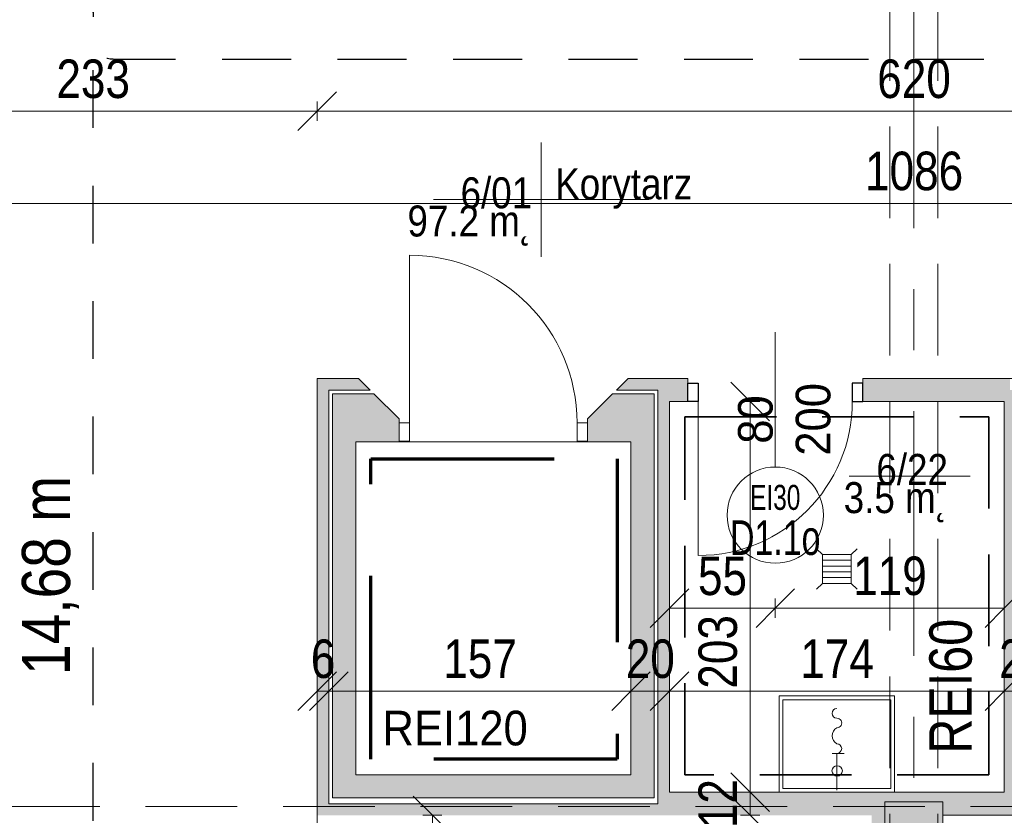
# Model space of a CAD drawing. Header units: centimetres. Extents: x -1631 to 1829, y -257 to 3158.
# Tile 44 of 129: x -477 to 34, y 896 to 1310. Entities that reach past the tile are written whole.
import ezdxf

# ---------------------------------------------------------------- set-up
doc = ezdxf.new("R2010")
doc.units = ezdxf.units.CM
for name, pattern in [('Dash', [60, 30, -30]), ('Długa kreska', [142.875, 95.25, -47.625]), ('Hidden', [71.4375, 47.625, -23.8125]), ('Oś', [222.25, 127, -31.75, 31.75, -31.75]), ('Ukryte', [71.438, 47.625, -23.813])]:
    doc.linetypes.add(name, pattern=pattern)
for name, color, linetype, lineweight in [('A-ANNO-DIMS', 211, 'Continuous', 13), ('A-ANNO-DIMS-100', 211, 'Continuous', 13), ('A-ANNO-NOTE', 131, 'Continuous', 9), ('A-AREA-IDEN', 2, 'Continuous', 13), ('A-DETL', 90, 'Continuous', 9), ('A-DETL-GENF', 92, 'Continuous', 9), ('A-DETL-HDLN', 90, 'Ukryte', 9), ('A-DETL-MEDM', 33, 'Continuous', 13), ('A-DOOR', 31, 'Continuous', 13), ('A-FLOR', 192, 'Continuous', 13), ('A-WALL', 113, 'Continuous', 13), ('G-ANNO-TEXT', 231, 'Continuous', 13), ('P-SANR-FIXT', 6, 'Continuous', 9), ('S-COLS', 52, 'Continuous', 13), ('S-GRID', 1, 'Continuous', 13)]:
    doc.layers.add(name, color=color, linetype=linetype, lineweight=lineweight)
doc.layers.add('A-WALL-PATT', color=111, linetype='Continuous', lineweight=13, plot=False)
doc.styles.add('Arial', font='arial.ttf', dxfattribs={"width": 0.9, "height": 18})
doc.styles.add('Arial Narrow', font='ARIALN.TTF', dxfattribs={"height": 22})
doc.styles.add('Arial Narrow_4', font='ARIALN.TTF', dxfattribs={"height": 25})
doc.styles.add('Arial Narrow_5', font='ARIALN.TTF', dxfattribs={"height": 20})
doc.styles.add('Arial_11', font='arial.ttf', dxfattribs={"width": 0.85, "height": 23})
doc.styles.add('Arial_2', font='arial.ttf', dxfattribs={"width": 0.7, "height": 13})
doc.styles.add('Arial_3', font='arial.ttf', dxfattribs={"width": 0.7, "height": 18})
doc.dimstyles.new('Diagonal_1_100__0__wewnętrzne', dxfattribs={"dimscale": 30.48, "dimtxt": 20.468619, "dimasz": 0.656168, "dimexe": 0.164042, "dimexo": 0.0625, "dimgap": 0.032808, "dimtad": 1, "dimdec": 0, "dimdsep": 46, "dimtxsty": 'Arial Narrow_5', "dimblk1": 'OBLIQUE', "dimblk2": 'OBLIQUE', "dimsah": 1, "dimcen": 0.09, "dimazin": 0, "dimtfac": 1, "dimtdec": 4, "dimtix": 1, "dimtmove": 0, "dimatfit": 3, "dimfxl": 0.164042, "dimfxlon": 1, "dimtvp": 1, "dimtolj": 1, "dimtzin": 0, "dimarcsym": 2})
doc.dimstyles.new('Diagonal_1_100__0__wewnętrzne_2', dxfattribs={"dimscale": 30.48, "dimtxt": 20.468619, "dimasz": 0.656168, "dimexe": 0.164042, "dimexo": 0.0625, "dimgap": 0.032808, "dimtad": 1, "dimdec": 0, "dimdsep": 46, "dimtxsty": 'Arial Narrow_5', "dimblk1": 'OBLIQUE', "dimblk2": 'OBLIQUE', "dimsah": 1, "dimcen": 0.09, "dimazin": 0, "dimtfac": 1, "dimtdec": 4, "dimtix": 1, "dimtmove": 2, "dimatfit": 3, "dimfxl": 0.164042, "dimfxlon": 1, "dimtvp": 1, "dimtolj": 1, "dimtzin": 0, "dimarcsym": 2})

# ---------------------------------------------------------------- blocks, each defined once
blk = doc.blocks.new('M_Concrete-Square-Column - 300 x 300mm-1795930-6_piętro IV __13_80 m_ - stan projektowany')
at = {"layer": 'S-COLS', "lineweight": 9}
blk.add_hatch(color=254, dxfattribs=at).paths.add_polyline_path([(15, -15), (15, 15), (-15, 15), (-15, -15)], flags=0)
for p, q in [((15, 15), (-15, 15)), ((-15, 15), (-15, -15)), ((15, -15), (15, 15)), ((-15, -15), (15, -15))]:
    blk.add_line(p, q, dxfattribs=at)
blk = doc.blocks.new('DRZWI 1S - automatyczna etykieta - Drzwi 87 _winda_-2252195-6_piętro IV __13_80 m_ - stan projektowany')
at = {"layer": 'A-DETL-GENF'}
for p, q in [((-49, 12), (-43.5, 12)), ((-49, 2.5), (-49, 12)), ((-43.5, 12), (-43.5, 2.5)), ((43.5, 12), (49, 12)), ((43.5, 2.5), (43.5, 12)), ((49, 12), (49, 2.5)), ((-43.5, 2.5), (-49, 2.5)), ((49, 2.5), (43.5, 2.5))]:
    blk.add_line(p, q, dxfattribs=at)
at = {"layer": 'A-DETL-MEDM', "lineweight": 9}
for p, q in [((-49, 2.5), (-49, 12)), ((-49, 12), (-43.5, 12)), ((-43.5, 12), (-43.5, 2.5)), ((43.5, 12), (43.5, 2.5)), ((49, 12), (43.5, 12)), ((49, 2.5), (49, 12)), ((-43.5, 2.5), (-49, 2.5)), ((43.5, 2.5), (49, 2.5))]:
    blk.add_line(p, q, dxfattribs=at)
at = {"layer": 'A-DOOR', "lineweight": 9}
blk.add_line((43.5, 2.5), (43.5, -84.5), dxfattribs=at)
blk.add_arc((43.5, 2.5), 87, 180, 270, dxfattribs=at)
blk = doc.blocks.new('zawór czerpalny ze złączką - zawór czerpalny ze złączką-1471437-6_piętro IV __13_80 m_ - stan projektowany')
at = {"layer": 'P-SANR-FIXT'}
for p, q in [((-19.18, -2.5), (-19.18, 3.71)), ((0, 0), (-19.18, 0))]:
    blk.add_line(p, q, dxfattribs=at)
for centre, radius, start, end in [((-39.97, 0), 2.5, 180, 0), ((-34.97, 0), 2.5, 360, 180), ((-21.68, 0), 2.5, 0, 180), ((-28.33, 2.18), 4.68, 207.7893, 332.2107)]:
    blk.add_arc(centre, radius, start, end, dxfattribs=at)
blk = doc.blocks.new('zlew - Type 1-1332169-6_piętro IV __13_80 m_ - stan projektowany')
at = {"layer": 'P-SANR-FIXT'}
for p, q in [((-17.5, 6), (-17.5, 56)), ((-17.5, 56), (42.5, 56)), ((-15.5, 8), (-15.5, 54)), ((-15.5, 54), (40.5, 54)), ((40.5, 54), (40.5, 8)), ((42.5, 56), (42.5, 6)), ((40.5, 8), (-15.5, 8))]:
    blk.add_line(p, q, dxfattribs=at)
blk.add_circle((12.66, 17.08), 2.7, dxfattribs=at)
blk = doc.blocks.new('kratka ściekowa - kratka ściekowa-1693923-6_piętro IV __13_80 m_ - stan projektowany')
at = {"layer": 'P-SANR-FIXT'}
for p, q in [((-10.5, 10.5), (-7.5, 7.5)), ((7.5, 7.5), (10.5, 10.5)), ((-7.5, 7.5), (7.5, 7.5)), ((-7.5, -7.5), (-7.5, 7.5)), ((-4.5, -7.5), (-4.5, 7.5)), ((-1.5, -7.5), (-1.5, 7.5)), ((1.5, -7.5), (1.5, 7.5)), ((4.5, -7.5), (4.5, 7.5)), ((7.5, 7.5), (7.5, -7.5)), ((-10.5, -10.5), (-7.5, -7.5)), ((7.5, -7.5), (-7.5, -7.5)), ((10.5, -10.5), (7.5, -7.5))]:
    blk.add_line(p, q, dxfattribs=at)
blk = doc.blocks.new('DRZWI 1S - automatyczna etykieta - Drzwi 80 _PPOŻ EI30 łazienkowe_-2252260-6_piętro IV __13_80 m_ - stan projektowany')
at = {"layer": 'A-DETL-GENF'}
for p, q in [((-45.5, 6), (-45.5, -3.5)), ((-40, 6), (-45.5, 6)), ((-40, -3.5), (-40, 6)), ((45.5, 6), (40, 6)), ((40, 6), (40, -3.5)), ((45.5, -3.5), (45.5, 6)), ((-45.5, -3.5), (-40, -3.5)), ((40, -3.5), (45.5, -3.5))]:
    blk.add_line(p, q, dxfattribs=at)
at = {"layer": 'A-DETL-MEDM', "lineweight": 25}
for p, q in [((-40, 6), (-45.5, 6)), ((-45.5, 6), (-45.5, -3.5)), ((-40, -3.5), (-40, 6)), ((40, -3.5), (40, 6)), ((40, 6), (45.5, 6)), ((45.5, 6), (45.5, -3.5)), ((-45.5, -3.5), (-40, -3.5)), ((45.5, -3.5), (40, -3.5))]:
    blk.add_line(p, q, dxfattribs=at)
at = {"layer": 'A-DOOR'}
blk.add_line((40, 6), (40, 86), dxfattribs=at)
blk.add_arc((40, 6), 80, 90, 180, dxfattribs=at)
blk = doc.blocks.new('DIMBLOCK108-6_piętro IV __13_80 m_ - stan projektowany')
at = {"layer": 'A-ANNO-DIMS-100', "transparency": 16777216}
for p, q in [((-555.62, 1214.34), (-545.62, 1224.34)), ((530.38, 1214.34), (540.38, 1224.34)), ((-555.62, 1209.34), (-555.62, 1219.34)), ((530.38, 1209.34), (530.38, 1219.34)), ((-555.62, 1214.34), (-565.62, 1204.34)), ((530.38, 1214.34), (-555.62, 1214.34)), ((-555.62, 1214.34), (-555.62, 1209.34)), ((530.38, 1214.34), (520.38, 1204.34)), ((530.38, 1214.34), (530.38, 1209.34))]:
    blk.add_line(p, q, dxfattribs=at)
at = {"layer": 'A-ANNO-DIMS-100', "color": 0, "transparency": 16777216, "insert": (-37.97, 1241.19), "char_height": 20, "width": 60.821, "attachment_point": 1, "line_spacing_factor": 0.974696, "style": 'Arial Narrow_5'}
blk.add_mtext('1086', dxfattribs=at)
blk = doc.blocks.new('_Oblique')
at = {"color": 0, "linetype": 'ByBlock', "lineweight": -2}
blk.add_line((-0.5, -0.5), (0.5, 0.5), dxfattribs=at)
blk = doc.blocks.new('DIMBLOCK112-6_piętro IV __13_80 m_ - stan projektowany')
at = {"layer": 'A-ANNO-DIMS-100', "transparency": 16777216}
for p, q in [((-97.68, 908.33), (-107.68, 918.33)), ((-97.68, 896.33), (-107.68, 906.33)), ((-102.68, 908.33), (-92.68, 908.33)), ((-97.68, 908.33), (-102.68, 908.33)), ((-97.68, 896.33), (-97.68, 908.33)), ((-97.68, 908.33), (-87.68, 898.33)), ((-102.68, 896.33), (-92.68, 896.33)), ((-97.68, 896.33), (-102.68, 896.33)), ((-97.68, 896.33), (-87.68, 886.33))]:
    blk.add_line(p, q, dxfattribs=at)
at = {"layer": 'A-ANNO-DIMS-100', "color": 0, "transparency": 16777216, "insert": (-124.53, 889.65), "char_height": 20, "width": 30.4105, "attachment_point": 1, "rotation": 90, "line_spacing_factor": 0.974696, "style": 'Arial Narrow_5'}
blk.add_mtext('12', dxfattribs=at)
blk = doc.blocks.new('DIMBLOCK113-6_piętro IV __13_80 m_ - stan projektowany')
at = {"layer": 'A-ANNO-DIMS-100', "transparency": 16777216}
for p, q in [((-97.68, 1111.33), (-107.68, 1121.33)), ((-102.68, 1111.33), (-92.68, 1111.33)), ((-97.68, 1111.33), (-102.68, 1111.33)), ((-97.68, 908.33), (-97.68, 1111.33)), ((-97.68, 1111.33), (-87.68, 1101.33)), ((-97.68, 908.33), (-107.68, 918.33)), ((-102.68, 908.33), (-92.68, 908.33)), ((-97.68, 908.33), (-102.68, 908.33)), ((-97.68, 908.33), (-87.68, 898.33))]:
    blk.add_line(p, q, dxfattribs=at)
at = {"layer": 'A-ANNO-DIMS-100', "color": 0, "transparency": 16777216, "insert": (-124.53, 962.13), "char_height": 20, "width": 45.6158, "attachment_point": 1, "rotation": 90, "line_spacing_factor": 0.974696, "style": 'Arial Narrow_5'}
blk.add_mtext('203', dxfattribs=at)
blk = doc.blocks.new('DIMBLOCK135-6_piętro IV __13_80 m_ - stan projektowany')
at = {"layer": 'A-ANNO-DIMS-100', "transparency": 16777216}
for p, q in [((-322.62, 1262.25), (-312.62, 1272.25)), ((297.38, 1262.25), (307.38, 1272.25)), ((-322.62, 1257.25), (-322.62, 1267.25)), ((297.38, 1257.25), (297.38, 1267.25)), ((-322.62, 1262.25), (-332.62, 1252.25)), ((297.38, 1262.25), (-322.62, 1262.25)), ((-322.62, 1262.25), (-322.62, 1257.25)), ((297.38, 1262.25), (287.38, 1252.25)), ((297.38, 1262.25), (297.38, 1257.25))]:
    blk.add_line(p, q, dxfattribs=at)
at = {"layer": 'A-ANNO-DIMS-100', "color": 0, "transparency": 16777216, "insert": (-31.63, 1289.09), "char_height": 20, "width": 45.6158, "attachment_point": 1, "line_spacing_factor": 0.974696, "style": 'Arial Narrow_5'}
blk.add_mtext('620', dxfattribs=at)
blk = doc.blocks.new('DIMBLOCK136-6_piętro IV __13_80 m_ - stan projektowany')
at = {"layer": 'A-ANNO-DIMS-100', "transparency": 16777216}
for p, q in [((-555.62, 1262.25), (-545.62, 1272.25)), ((-322.62, 1262.25), (-312.62, 1272.25)), ((-555.62, 1257.25), (-555.62, 1267.25)), ((-322.62, 1257.25), (-322.62, 1267.25)), ((-555.62, 1262.25), (-565.62, 1252.25)), ((-322.62, 1262.25), (-555.62, 1262.25)), ((-555.62, 1262.25), (-555.62, 1257.25)), ((-322.62, 1262.25), (-332.62, 1252.25)), ((-322.62, 1262.25), (-322.62, 1257.25))]:
    blk.add_line(p, q, dxfattribs=at)
at = {"layer": 'A-ANNO-DIMS-100', "color": 0, "transparency": 16777216, "insert": (-458.13, 1289.09), "char_height": 20, "width": 45.6158, "attachment_point": 1, "line_spacing_factor": 0.974696, "style": 'Arial Narrow_5'}
blk.add_mtext('233', dxfattribs=at)
blk = doc.blocks.new('DIMBLOCK153-6_piętro IV __13_80 m_ - stan projektowany')
at = {"layer": 'A-ANNO-DIMS-100', "transparency": 16777216}
for p, q in [((-322.62, 960.85), (-312.62, 970.85)), ((-316.62, 960.85), (-306.62, 970.85)), ((-322.62, 965.85), (-322.62, 955.85)), ((-322.62, 960.85), (-322.62, 965.85)), ((-316.62, 965.85), (-316.62, 955.85)), ((-316.62, 960.85), (-316.62, 965.85)), ((-322.62, 960.85), (-332.62, 950.85)), ((-316.62, 960.85), (-326.62, 950.85)), ((-322.62, 960.85), (-316.62, 960.85))]:
    blk.add_line(p, q, dxfattribs=at)
at = {"layer": 'A-ANNO-DIMS-100', "color": 0, "transparency": 16777216, "insert": (-325.96, 987.7), "char_height": 20, "width": 15.2053, "attachment_point": 1, "line_spacing_factor": 0.974696, "style": 'Arial Narrow_5'}
blk.add_mtext('\\fArial Narrow|b0|i0|c238|p34|;6', dxfattribs=at)
blk = doc.blocks.new('DIMBLOCK154-6_piętro IV __13_80 m_ - stan projektowany')
at = {"layer": 'A-ANNO-DIMS-100', "transparency": 16777216}
for p, q in [((-316.62, 960.85), (-306.62, 970.85)), ((-159.62, 960.85), (-149.62, 970.85)), ((-316.62, 965.85), (-316.62, 955.85)), ((-316.62, 960.85), (-316.62, 965.85)), ((-159.62, 965.85), (-159.62, 955.85)), ((-159.62, 960.85), (-159.62, 965.85)), ((-316.62, 960.85), (-326.62, 950.85)), ((-316.62, 960.85), (-159.62, 960.85)), ((-159.62, 960.85), (-169.62, 950.85))]:
    blk.add_line(p, q, dxfattribs=at)
at = {"layer": 'A-ANNO-DIMS-100', "color": 0, "transparency": 16777216, "insert": (-257.13, 987.7), "char_height": 20, "width": 45.6158, "attachment_point": 1, "line_spacing_factor": 0.974696, "style": 'Arial Narrow_5'}
blk.add_mtext('157', dxfattribs=at)
blk = doc.blocks.new('DIMBLOCK155-6_piętro IV __13_80 m_ - stan projektowany')
at = {"layer": 'A-ANNO-DIMS-100', "transparency": 16777216}
for p, q in [((-159.62, 960.85), (-149.62, 970.85)), ((-139.62, 960.85), (-129.62, 970.85)), ((-159.62, 965.85), (-159.62, 955.85)), ((-159.62, 960.85), (-159.62, 965.85)), ((-139.62, 965.85), (-139.62, 955.85)), ((-139.62, 960.85), (-139.62, 965.85)), ((-159.62, 960.85), (-169.62, 950.85)), ((-159.62, 960.85), (-139.62, 960.85)), ((-139.62, 960.85), (-149.62, 950.85))]:
    blk.add_line(p, q, dxfattribs=at)
at = {"layer": 'A-ANNO-DIMS-100', "color": 0, "transparency": 16777216, "insert": (-162.29, 987.7), "char_height": 20, "width": 30.4105, "attachment_point": 1, "line_spacing_factor": 0.974696, "style": 'Arial Narrow_5'}
blk.add_mtext('20', dxfattribs=at)
blk = doc.blocks.new('DIMBLOCK156-6_piętro IV __13_80 m_ - stan projektowany')
at = {"layer": 'A-ANNO-DIMS-100', "transparency": 16777216}
for p, q in [((-139.62, 960.85), (-129.62, 970.85)), ((34.38, 960.85), (44.38, 970.85)), ((-139.62, 965.85), (-139.62, 955.85)), ((-139.62, 960.85), (-139.62, 965.85)), ((34.38, 965.85), (34.38, 955.85)), ((34.38, 960.85), (34.38, 965.85)), ((-139.62, 960.85), (-149.62, 950.85)), ((-139.62, 960.85), (34.38, 960.85)), ((34.38, 960.85), (24.38, 950.85))]:
    blk.add_line(p, q, dxfattribs=at)
at = {"layer": 'A-ANNO-DIMS-100', "color": 0, "transparency": 16777216, "insert": (-71.63, 987.7), "char_height": 20, "width": 45.6158, "attachment_point": 1, "line_spacing_factor": 0.974696, "style": 'Arial Narrow_5'}
blk.add_mtext('174', dxfattribs=at)
blk = doc.blocks.new('DIMBLOCK157-6_piętro IV __13_80 m_ - stan projektowany')
at = {"layer": 'A-ANNO-DIMS-100', "transparency": 16777216}
for p, q in [((34.38, 960.85), (44.38, 970.85)), ((54.38, 960.85), (64.38, 970.85)), ((34.38, 965.85), (34.38, 955.85)), ((34.38, 960.85), (34.38, 965.85)), ((54.38, 965.85), (54.38, 955.85)), ((54.38, 960.85), (54.38, 965.85)), ((34.38, 960.85), (24.38, 950.85)), ((34.38, 960.85), (54.38, 960.85)), ((54.38, 960.85), (44.38, 950.85))]:
    blk.add_line(p, q, dxfattribs=at)
at = {"layer": 'A-ANNO-DIMS-100', "color": 0, "transparency": 16777216, "insert": (31.71, 987.7), "char_height": 20, "width": 30.4105, "attachment_point": 1, "line_spacing_factor": 0.974696, "style": 'Arial Narrow_5'}
blk.add_mtext('20', dxfattribs=at)
blk = doc.blocks.new('METKA_POMIESZCZENIA2 - Krótka - bez ramki 2-2396683-6_piętro IV __13_80 m_ - stan projektowany')
at = {"layer": 'A-AREA-IDEN'}
blk.add_line((0.0976, 0), (-0.8, 0), dxfattribs=at)
blk = doc.blocks.new('METKA_POMIESZCZENIA2 - Rozbudowana krótka - bez ramki-2403173-6_piętro IV __13_80 m_ - stan projektowany')
at = {"layer": 'A-AREA-IDEN'}
for p, q in [((0, 0.425), (0, 0)), ((0.0976, 0), (-0.8, 0)), ((-0.8, 0), (0.8, 0)), ((0, 0), (0, -0.425))]:
    blk.add_line(p, q, dxfattribs=at)
blk = doc.blocks.new('DIMBLOCK174-6_piętro IV __13_80 m_ - stan projektowany')
at = {"layer": 'A-ANNO-DIMS-100', "transparency": 16777216}
for p, q in [((-262.8, 896.33), (-272.8, 906.33)), ((-267.8, 896.33), (-257.8, 896.33)), ((-262.8, 896.33), (-267.8, 896.33)), ((-262.8, 707.33), (-262.8, 896.33)), ((-262.8, 896.33), (-252.8, 886.33)), ((-262.8, 707.33), (-272.8, 717.33)), ((-267.8, 707.33), (-257.8, 707.33)), ((-262.8, 707.33), (-267.8, 707.33)), ((-262.8, 707.33), (-252.8, 697.33))]:
    blk.add_line(p, q, dxfattribs=at)
at = {"layer": 'A-ANNO-DIMS-100', "color": 0, "transparency": 16777216, "insert": (-289.65, 782.82), "char_height": 20, "width": 45.6158, "attachment_point": 1, "rotation": 90, "line_spacing_factor": 0.974696, "style": 'Arial Narrow_5'}
blk.add_mtext('189', dxfattribs=at)
blk = doc.blocks.new('DIMBLOCK197-6_piętro IV __13_80 m_ - stan projektowany')
at = {"layer": 'A-ANNO-DIMS-100', "transparency": 16777216}
for p, q in [((-84.62, 1003.96), (-74.62, 1013.96)), ((34.38, 1003.96), (44.38, 1013.96)), ((-84.62, 1008.96), (-84.62, 998.96)), ((-84.62, 1003.96), (-84.62, 1008.96)), ((34.38, 998.96), (34.38, 1008.96)), ((-84.62, 1003.96), (-94.62, 993.96)), ((34.38, 1003.96), (-84.62, 1003.96)), ((34.38, 1003.96), (24.38, 993.96)), ((34.38, 1003.96), (34.38, 998.96))]:
    blk.add_line(p, q, dxfattribs=at)
at = {"layer": 'A-ANNO-DIMS-100', "color": 0, "transparency": 16777216, "insert": (-44.13, 1030.8), "char_height": 20, "width": 45.6158, "attachment_point": 1, "line_spacing_factor": 0.974696, "style": 'Arial Narrow_5'}
blk.add_mtext('119', dxfattribs=at)
blk = doc.blocks.new('DIMBLOCK198-6_piętro IV __13_80 m_ - stan projektowany')
at = {"layer": 'A-ANNO-DIMS-100', "transparency": 16777216}
for p, q in [((-139.62, 1003.96), (-129.62, 1013.96)), ((-84.62, 1003.96), (-74.62, 1013.96)), ((-139.62, 998.96), (-139.62, 1008.96)), ((-84.62, 1008.96), (-84.62, 998.96)), ((-84.62, 1003.96), (-84.62, 1008.96)), ((-139.62, 1003.96), (-149.62, 993.96)), ((-84.62, 1003.96), (-139.62, 1003.96)), ((-139.62, 1003.96), (-139.62, 998.96)), ((-84.62, 1003.96), (-94.62, 993.96))]:
    blk.add_line(p, q, dxfattribs=at)
at = {"layer": 'A-ANNO-DIMS-100', "color": 0, "transparency": 16777216, "insert": (-124.79, 1030.8), "char_height": 20, "width": 30.4105, "attachment_point": 1, "line_spacing_factor": 0.974696, "style": 'Arial Narrow_5'}
blk.add_mtext('55', dxfattribs=at)

msp = doc.modelspace()

# ---------------------------------------------------------------- hatches: boundary and pattern name
at = {"layer": 'A-WALL-PATT'}
for points in [[(-316.62, 902.33), (-316.62, 1123.33), (-322.62, 1123.33), (-322.62, 902.33)], [(-302.62, 917.33), (-302.62, 1115.33), (-314.62, 1115.33), (-314.62, 917.33)], [(-147.62, 905.33), (-147.62, 1115.33), (-159.62, 1115.33), (-159.62, 905.33)], [(40.38, 896.33), (40.38, 1117.33), (37.38, 1117.33), (37.38, 1111.33), (34.38, 1111.33), (34.38, 896.33)], [(-139.62, 902.33), (-139.62, 1111.33), (-145.62, 1111.33), (-145.62, 902.33)], [(-159.62, 905.33), (-159.62, 917.33), (-314.62, 917.33), (-314.62, 905.33)], [(-139.62, 896.33), (-34.62, 896.33), (-34.62, 908.33), (-139.62, 908.33), (-139.62, 902.33)], [(8.49, 896.33), (34.38, 896.33), (34.38, 908.33), (-22.62, 908.33), (-22.62, 903.33), (2.38, 903.33), (2.38, 896.33)], [(-322.62, 896.33), (-139.62, 896.33), (-139.62, 902.33), (-322.62, 902.33)]]:
    msp.add_hatch(color=9, dxfattribs=at).paths.add_polyline_path(points, flags=0)
h = msp.add_hatch(color=9, dxfattribs=at)
h.paths.add_polyline_path([(-145.62, 1117.33), (-145.62, 1123.33), (-161.12, 1123.33), (-167.12, 1117.33)], flags=0)
h.paths.add_polyline_path([(-316.62, 1117.33), (-295.12, 1117.33), (-301.12, 1123.33), (-316.62, 1123.33)], flags=0)
h = msp.add_hatch(color=9, dxfattribs=at)
h.paths.add_polyline_path([(-39.12, 1111.33), (37.38, 1111.33), (37.38, 1123.33), (-39.12, 1123.33), (-39.12, 1120.83)], flags=0)
h.paths.add_polyline_path([(-130.12, 1111.33), (-130.12, 1123.33), (-145.62, 1123.33), (-145.62, 1111.33), (-139.62, 1111.33)], flags=0)
h = msp.add_hatch(color=9, dxfattribs=at)
h.paths.add_polyline_path([(-182.12, 1090.33), (-159.62, 1090.33), (-159.62, 1115.33), (-169.12, 1115.33), (-182.12, 1102.33), (-182.12, 1090.83)], flags=0)
h.paths.add_polyline_path([(-302.62, 1090.33), (-280.12, 1090.33), (-280.12, 1102.33), (-293.12, 1115.33), (-302.62, 1115.33)], flags=0)
h = msp.add_hatch(color=9, dxfattribs=at)
h.paths.add_polyline_path([(-22.62, 122.33), (-22.62, 388.33), (-27.62, 388.33), (-27.62, 428.33), (-22.62, 428.33), (-22.62, 465.83), (-34.62, 465.83), (-34.62, 122.33)], flags=0)
h.paths.add_polyline_path([(-34.62, 566.83), (-22.62, 566.83), (-22.62, 873.33), (-27.62, 873.33), (-27.62, 903.33), (-22.62, 903.33), (-22.62, 908.33), (-34.62, 908.33), (-34.62, 625.33)], flags=0)

# ---------------------------------------------------------------- linework, layer by layer
at = {"layer": 'A-ANNO-NOTE', "lineweight": 13}
msp.add_line((-84.62, 1147.33), (-84.62, 1077.33), dxfattribs=at)
msp.add_line((-84.62, 1147.33), (-84.62, 1077.33), dxfattribs=at)
msp.add_circle((-84.62, 1052.33), 25, dxfattribs=at)
at = {"layer": 'A-DETL', "linetype": 'Hidden', "lineweight": 35}
for p, q in [((-131.62, 1103.33), (26.38, 1103.33)), ((-131.62, 917.33), (-131.62, 1103.33)), ((26.38, 1103.33), (26.38, 917.33)), ((26.38, 917.33), (-131.62, 917.33))]:
    msp.add_line(p, q, dxfattribs=at)
at = {"layer": 'A-DETL', "linetype": 'Długa kreska', "lineweight": 70}
for p, q in [((-294.76, 1081.49), (-166.76, 1081.49)), ((-294.76, 925.49), (-294.76, 1081.49)), ((-166.76, 1081.49), (-166.76, 925.49)), ((-166.76, 925.49), (-294.76, 925.49))]:
    msp.add_line(p, q, dxfattribs=at)
at = {"layer": 'A-DETL', "linetype": 'Dash', "lineweight": 25}
for points, knots in [([(-555.62, 1472.57), (-478.91, 1472.57), (-476.08, 1472.57), (-439.12, 1472.57), (-439.12, 1435.62), (-439.12, 1432.79), (-439.12, 1329.11), (-439.12, 1326.28), (-439.12, 1289.33), (-402.17, 1289.33), (-399.34, 1289.33), (54.38, 1289.33), (347.2, 1289.33), (391.67, 1289.33), (418.55, 1316.21), (413.88, 1393.93), (413.88, 1663.13)], [0, 0, 0, 0, 1.274059, 2.1133, 2.95254, 4.521491, 5.717221, 7.286172, 8.125412, 8.964652, 14.361634, 22.556861, 31.207392, 35.311818, 37.065318, 41.276562, 41.276562, 41.276562, 41.276562]), ([(-561.62, 233.02), (-511.61, 233.02), (-497.78, 233.02), (-439.12, 233.02), (-439.12, 251.36), (-439.12, 296.62), (-439.12, 1289.33), (-439.12, 1326.28), (-439.12, 1329.11), (-439.12, 1432.79), (-439.12, 1435.62), (-439.12, 1472.57), (-476.08, 1472.57), (-478.91, 1472.57), (-555.62, 1472.57)], [0, 0, 0, 0, 1.339676, 2.332925, 3.669947, 15.221807, 26.977257, 38.268666, 39.837617, 41.033347, 42.602298, 43.441538, 44.280778, 45.554838, 45.554838, 45.554838, 45.554838]), ([(-555.62, 1472.57), (-478.91, 1472.57), (-450.62, 1472.57), (-439.12, 1472.57), (-439.12, 1461.07), (-439.12, 1432.79), (-439.12, 1329.11), (-439.12, 1326.28), (-439.12, 1289.33), (-402.17, 1289.33), (-399.34, 1289.33), (54.38, 1289.33), (347.2, 1289.33), (391.67, 1289.33), (413.88, 1267.11), (413.88, 1211.15), (413.88, 1019.9)], [0, 0, 0, 0, 1.274059, 1.834911, 2.395763, 3.964714, 5.438832, 7.007784, 7.847024, 8.686264, 14.083246, 22.278473, 30.929004, 34.961158, 36.402966, 39.45005, 39.45005, 39.45005, 39.45005])]:
    msp.add_open_spline(points, degree=3, knots=knots, dxfattribs=at)
at = {"layer": 'A-DETL-HDLN'}
for p, q in [((-25.12, 420.83), (-25.12, 2793.33)), ((-0.12, 420.83), (-0.12, 2793.33)), ((-1197.62, 900.83), (1172.38, 900.83))]:
    msp.add_line(p, q, dxfattribs=at)
at = {"layer": 'A-FLOR', "lineweight": 9}
msp.add_line((-280.12, 1090.33), (-182.12, 1090.33), dxfattribs=at)
at = {"layer": 'A-WALL', "lineweight": 9}
for p, q in [((-322.62, 1123.33), (-322.62, 757.83)), ((-301.12, 1123.33), (-322.62, 1123.33)), ((-295.12, 1117.33), (-301.12, 1123.33)), ((-161.12, 1123.33), (-167.12, 1117.33)), ((-130.12, 1123.33), (-161.12, 1123.33)), ((-130.12, 1120.83), (-130.12, 1123.33)), ((63.38, 1123.33), (-39.12, 1123.33)), ((-39.12, 1123.33), (-39.12, 1120.83)), ((-316.62, 902.33), (-316.62, 1117.33)), ((-316.62, 1117.33), (-295.12, 1117.33)), ((-293.12, 1115.33), (-314.62, 1115.33)), ((-314.62, 1115.33), (-314.62, 905.33)), ((-280.12, 1102.33), (-293.12, 1115.33)), ((-169.12, 1115.33), (-182.12, 1102.33)), ((-147.62, 1115.33), (-169.12, 1115.33)), ((-167.12, 1117.33), (-145.62, 1117.33)), ((-147.62, 905.33), (-147.62, 1115.33)), ((-145.62, 1117.33), (-145.62, 902.33)), ((-139.62, 908.33), (-139.62, 1111.33)), ((-139.62, 1111.33), (-130.12, 1111.33)), ((-39.12, 1111.33), (34.38, 1111.33)), ((34.38, 1111.33), (34.38, 908.33)), ((-280.12, 1100.33), (-280.12, 1102.33)), ((-182.12, 1102.33), (-182.12, 1100.33)), ((-302.62, 917.33), (-302.62, 1090.33)), ((-302.62, 1090.33), (-280.12, 1090.33)), ((-280.12, 1090.33), (-280.12, 1090.83)), ((-182.12, 1090.83), (-182.12, 1090.33)), ((-182.12, 1090.33), (-159.62, 1090.33)), ((-159.62, 1090.33), (-159.62, 917.33)), ((-159.62, 917.33), (-302.62, 917.33)), ((34.38, 908.33), (-139.62, 908.33)), ((-145.62, 902.33), (-316.62, 902.33)), ((-314.62, 905.33), (-147.62, 905.33)), ((2.38, 896.33), (40.38, 896.33))]:
    msp.add_line(p, q, dxfattribs=at)
at = {"layer": 'S-GRID', "linetype": 'Oś'}
msp.add_line((-12.62, 2884.27), (-12.62, 27.13), dxfattribs=at)

# ---------------------------------------------------------------- block references
at = {"layer": 'A-AREA-IDEN', "xscale": 69.99999999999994, "yscale": 69.99999999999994, "zscale": 69.99999999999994}
for name, p in [('METKA_POMIESZCZENIA2 - Rozbudowana krótka - bez ramki-2403173-6_piętro IV __13_80 m_ - stan projektowany', (-206.28, 1216.29)), ('METKA_POMIESZCZENIA2 - Krótka - bez ramki 2-2396683-6_piętro IV __13_80 m_ - stan projektowany', (9.76, 1072.54))]:
    msp.add_blockref(name, p, dxfattribs=at)
at = {"layer": 'A-DOOR', "lineweight": 9, "rotation": 180}
msp.add_blockref('DRZWI 1S - automatyczna etykieta - Drzwi 87 _winda_-2252195-6_piętro IV __13_80 m_ - stan projektowany', (-231.12, 1102.83), dxfattribs=at)
at = {"layer": 'A-DOOR', "rotation": 180}
msp.add_blockref('DRZWI 1S - automatyczna etykieta - Drzwi 80 _PPOŻ EI30 łazienkowe_-2252260-6_piętro IV __13_80 m_ - stan projektowany', (-84.62, 1117.33), dxfattribs=at)
at = {"layer": 'P-SANR-FIXT', "rotation": 270.0000000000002}
for name, p in [('kratka ściekowa - kratka ściekowa-1693923-6_piętro IV __13_80 m_ - stan projektowany', (-52.62, 1024.33)), ('zawór czerpalny ze złączką - zawór czerpalny ze złączką-1471437-6_piętro IV __13_80 m_ - stan projektowany', (-52.62, 909.33))]:
    msp.add_blockref(name, p, dxfattribs=at)
at = {"layer": 'P-SANR-FIXT'}
msp.add_blockref('zlew - Type 1-1332169-6_piętro IV __13_80 m_ - stan projektowany', (-65.12, 902.33), dxfattribs=at)
at = {"layer": 'S-COLS', "lineweight": 9}
msp.add_blockref('M_Concrete-Square-Column - 300 x 300mm-1795930-6_piętro IV __13_80 m_ - stan projektowany', (-12.62, 888.33), dxfattribs=at)

# ---------------------------------------------------------------- texts
at = {"layer": 'A-ANNO-NOTE', "lineweight": 211, "char_height": 18, "attachment_point": 5, "rotation": 90, "line_spacing_factor": 0.936439, "style": 'Arial'}
for s, insert, width in [('\\pxqc,t6.35,12.7,19.05,25.4,31.75,38.1,44.45,50.8,57.15,63.5,69.85,76.2,82.55,88.9,95.25,101.6,107.95,114.3,120.65,127,133.35,139.7,146.05,152.4,158.75,165.1,171.45,177.8,184.15,190.5,196.85,203.2;{200}', (-64.86, 1102.09), 38.07), ('\\pxqc,t6.35,12.7,19.05,25.4,31.75,38.1,44.45,50.8,57.15,63.5,69.85,76.2,82.55,88.9,95.25,101.6,107.95,114.3,120.65,127,133.35,139.7,146.05,152.4,158.75,165.1,171.45,177.8,184.15,190.5,196.85,203.2;{200}', (-64.86, 1102.09), 38.07), ('\\pxqc,t6.35,12.7,19.05,25.4,31.75,38.1,44.45,50.8,57.15,63.5,69.85,76.2,82.55,88.9,95.25,101.6,107.95,114.3,120.65,127,133.35,139.7,146.05,152.4,158.75,165.1,171.45,177.8,184.15,190.5,196.85,203.2;{80}', (-94.86, 1102), 25.65)]:
    msp.add_mtext(s, dxfattribs=dict(at, insert=insert, width=width))
at = {"layer": 'A-ANNO-NOTE', "lineweight": 211, "attachment_point": 5, "line_spacing_factor": 0.936439}
for s, insert, char_height, width, style in [('\\pxqc,t6.83846,13.67692,20.51538,27.35385,34.19231,41.03077,47.86923,54.70769,61.54615,68.38462,75.22308,82.06154,88.9,95.73846,102.57692,109.41538,116.25385,123.09231,129.93077,136.76923,143.60769,150.44615,157.28462,164.12308,170.96154,177.8,184.63846,191.47692,198.31538,205.15385,211.99231,218.83077;{EI30}', (-84.65, 1061.46), 13, 26.39, 'Arial_2'), ('\\pxqc,t4.93889,9.87778,14.81667,19.75556,24.69444,29.63333,34.57222,39.51111,44.45,49.38889,54.32778,59.26667,64.20556,69.14444,74.08333,79.02222,83.96111,88.9,93.83889,98.77778,103.71667,108.65556,113.59444,118.53333,123.47222,128.41111,133.35,138.28889,143.22778,148.16667,153.10556,158.04444;{D1.1o}', (-84.65, 1040.51), 18, 46.76, 'Arial_3')]:
    msp.add_mtext(s, dxfattribs=dict(at, insert=insert, char_height=char_height, width=width, style=style))
at = {"layer": 'A-AREA-IDEN', "char_height": 16.1, "line_spacing_factor": 0.936439, "style": 'Arial_11'}
for s, insert, width, attachment_point in [('\\pxqr,t3.69565,7.3913,11.08696,14.78261,18.47826,22.17391,25.86957,29.56522,33.26087,36.95652,40.65217,44.34783,48.04348,51.73913,55.43478,59.13043,62.82609,66.52174,70.21739,73.91304,77.6087,81.30435,85,88.69565,92.3913,96.08696,99.78261,103.47826,107.17391,110.86957,114.56522,118.26087;{6/01}', (-210.94, 1211.54), 37.009, 9), ('\\pxt3.69565,7.3913,11.08696,14.78261,18.47826,22.17391,25.86957,29.56522,33.26087,36.95652,40.65217,44.34783,48.04348,51.73913,55.43478,59.13043,62.82609,66.52174,70.21739,73.91304,77.6087,81.30435,85,88.69565,92.3913,96.08696,99.78261,103.47826,107.17391,110.86957,114.56522,118.26087;{Korytarz}', (-198.98, 1211.54), 70.448, 7), ('\\pt84.99995,169.9999,255.00008,340.00003,424.99998,509.99993,595.00011,680.00006,765.00001,849.99996,934.99991,1020.00009,1105.00004,1189.99999,1274.99994,1359.99989,1445.00007,1530.00002,1614.99997,1699.99992,1785.0001,1870.00005,1955,2039.99995,2124.9999,2210.00008,2295.00003,2379.99998,2464.99993,2550.00011,2635.00006,2720.00001;97.2 m˛', (-210.94, 1213.22), 64.141, 3), ('\\pxqr,t3.69565,7.3913,11.08696,14.78261,18.47826,22.17391,25.86957,29.56522,33.26087,36.95652,40.65217,44.34783,48.04348,51.73913,55.43478,59.13043,62.82609,66.52174,70.21739,73.91304,77.6087,81.30435,85,88.69565,92.3913,96.08696,99.78261,103.47826,107.17391,110.86957,114.56522,118.26087;{6/22}', (5.1, 1067.79), 37.009, 9), ('\\pt84.99995,169.9999,255.00008,340.00003,424.99998,509.99993,595.00011,680.00006,765.00001,849.99996,934.99991,1020.00009,1105.00004,1189.99999,1274.99994,1359.99989,1445.00007,1530.00002,1614.99997,1699.99992,1785.0001,1870.00005,1955,2039.99995,2124.9999,2210.00008,2295.00003,2379.99998,2464.99993,2550.00011,2635.00006,2720.00001;3.5 m˛', (5.1, 1069.47), 53.55, 3)]:
    msp.add_mtext(s, dxfattribs=dict(at, insert=insert, width=width, attachment_point=attachment_point))
at = {"layer": 'G-ANNO-TEXT', "color": 11, "insert": (-476.05, 969.22), "char_height": 25, "width": 104.939, "attachment_point": 1, "rotation": 90, "line_spacing_factor": 0.949189, "style": 'Arial Narrow_4'}
msp.add_mtext('\\pxt5.08,10.16,15.24,20.32,25.4,30.48,35.56,40.64,45.72,50.8,55.88,60.96,66.04,71.12,76.2,81.28,86.36,91.44,96.52,101.6,106.68,111.76,116.84,121.92,127,132.08,137.16,142.24,147.32,152.4,157.48,162.56;{14,68 m}', dxfattribs=at)
at = {"layer": 'G-ANNO-TEXT', "color": 1, "insert": (-4.59, 928.39), "char_height": 22, "width": 70.195, "attachment_point": 1, "rotation": 90, "line_spacing_factor": 0.949189, "style": 'Arial Narrow'}
msp.add_mtext('\\pxt5.77273,11.54545,17.31818,23.09091,28.86364,34.63636,40.40909,46.18182,51.95455,57.72727,63.5,69.27273,75.04545,80.81818,86.59091,92.36364,98.13636,103.90909,109.68182,115.45455,121.22727,127,132.77273,138.54545,144.31818,150.09091,155.86364,161.63636,167.40909,173.18182,178.95455,184.72727;{REI60}', dxfattribs=at)
at = {"layer": 'G-ANNO-TEXT', "color": 1, "insert": (-288.7, 950.67), "char_height": 18, "width": 75.1743, "attachment_point": 1, "line_spacing_factor": 0.936439, "style": 'Arial'}
msp.add_mtext('\\pxt6.35,12.7,19.05,25.4,31.75,38.1,44.45,50.8,57.15,63.5,69.85,76.2,82.55,88.9,95.25,101.6,107.95,114.3,120.65,127,133.35,139.7,146.05,152.4,158.75,165.1,171.45,177.8,184.15,190.5,196.85,203.2;{REI120}', dxfattribs=at)

# ---------------------------------------------------------------- dimensions: what is measured, and where the dimension line sits
at = {"layer": 'A-ANNO-DIMS'}
for base, p1, p2, override, picture, middle in [((-555.62, 1262.25), (-322.62, 1257.25), (-555.62, 1257.25), {"dimpost": '<>', "dimfxl": 233}, 'DIMBLOCK136-6_piętro IV __13_80 m_ - stan projektowany', (-439.12, 1273.46)), ((-322.62, 1262.25), (297.38, 1257.25), (-322.62, 1257.25), {"dimpost": '<>', "dimfxl": 620}, 'DIMBLOCK135-6_piętro IV __13_80 m_ - stan projektowany', (-12.62, 1273.46)), ((-555.62, 1214.34), (530.38, 1209.34), (-555.62, 1209.34), {"dimpost": '<>', "dimfxl": 1086}, 'DIMBLOCK108-6_piętro IV __13_80 m_ - stan projektowany', (-12.62, 1225.56)), ((-316.62, 960.85), (-322.62, 965.85), (-316.62, 965.85), {"dimpost": '<>', "dimfxl": 6}, 'DIMBLOCK153-6_piętro IV __13_80 m_ - stan projektowany', (-319.62, 972.06))]:
    dim = msp.add_linear_dim(base=base, p1=p1, p2=p2, dimstyle='Diagonal_1_100__0__wewnętrzne', override=override, dxfattribs=at)
    dim.commit()
    dim.dimension.update_dxf_attribs({"geometry": picture, "text_midpoint": middle})
dim = msp.add_linear_dim(base=(-97.68, 1111.33), p1=(-102.68, 908.33), p2=(-102.68, 1111.33), angle=90, dimstyle='Diagonal_1_100__0__wewnętrzne_2', override={"dimpost": '<>', "dimfxl": 203}, dxfattribs=at)
dim.commit()
dim.dimension.update_dxf_attribs({"geometry": 'DIMBLOCK113-6_piętro IV __13_80 m_ - stan projektowany', "text_midpoint": (-111.2, 984.93), "dimtype": 160, "text_rotation": 90})
for base, p1, p2, angle, override, picture, middle in [((-139.62, 1003.96), (-84.62, 1008.96), (-139.62, 998.96), 0, {"dimpost": '<>', "dimfxl": 55.901699}, 'DIMBLOCK198-6_piętro IV __13_80 m_ - stan projektowany', (-112.12, 1015.13)), ((-84.62, 1003.96), (34.38, 998.96), (-84.62, 1008.96), 0, {"dimpost": '<>', "dimfxl": 119.419429}, 'DIMBLOCK197-6_piętro IV __13_80 m_ - stan projektowany', (-25.12, 1015.17)), ((-159.62, 960.85), (-316.62, 965.85), (-159.62, 965.85), 0, {"dimpost": '<>', "dimfxl": 157}, 'DIMBLOCK154-6_piętro IV __13_80 m_ - stan projektowany', (-238.12, 972.06)), ((-139.62, 960.85), (-159.62, 965.85), (-139.62, 965.85), 0, {"dimpost": '<>', "dimfxl": 20}, 'DIMBLOCK155-6_piętro IV __13_80 m_ - stan projektowany', (-149.62, 972.06)), ((34.38, 960.85), (-139.62, 965.85), (34.38, 965.85), 0, {"dimpost": '<>', "dimfxl": 174}, 'DIMBLOCK156-6_piętro IV __13_80 m_ - stan projektowany', (-52.62, 971.89)), ((54.38, 960.85), (34.38, 965.85), (54.38, 965.85), 0, {"dimpost": '<>', "dimfxl": 20}, 'DIMBLOCK157-6_piętro IV __13_80 m_ - stan projektowany', (44.38, 972.06)), ((-97.68, 908.33), (-102.68, 896.33), (-102.68, 908.33), 90, {"dimpost": '<>', "dimfxl": 12}, 'DIMBLOCK112-6_piętro IV __13_80 m_ - stan projektowany', (-108.73, 902.33)), ((-262.8, 896.33), (-267.8, 707.33), (-267.8, 896.33), 90, {"dimpost": '<>', "dimfxl": 189}, 'DIMBLOCK174-6_piętro IV __13_80 m_ - stan projektowany', (-274.01, 801.83))]:
    dim = msp.add_linear_dim(base=base, p1=p1, p2=p2, angle=angle, dimstyle='Diagonal_1_100__0__wewnętrzne', override=override, dxfattribs=at)
    dim.commit()
    dim.dimension.update_dxf_attribs({"geometry": picture, "text_midpoint": middle})

doc.saveas('drawing.dxf')
